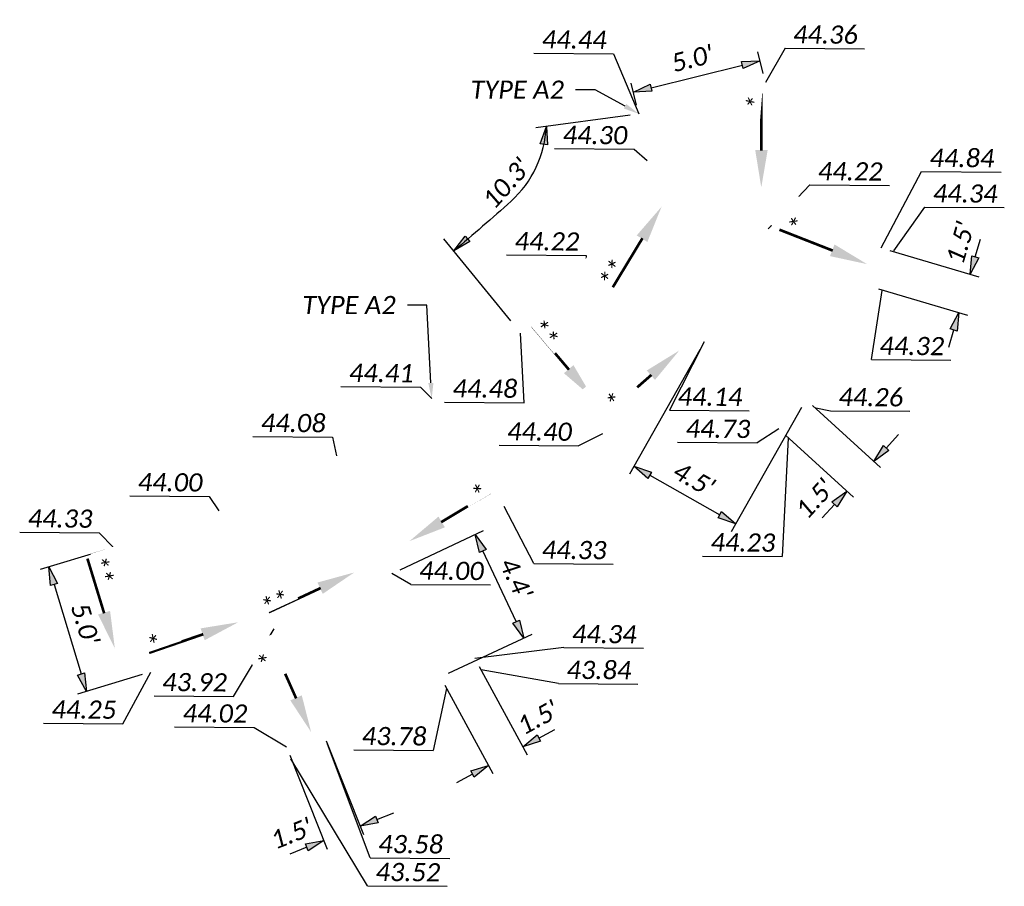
# Model space of a CAD drawing. Extents: x 2245516 to 2245827, y 596179 to 596303.
# Tile 2 of 3: x 2245663 to 2245700, y 596269 to 596303. Entities that reach past the tile are written whole.
import ezdxf
from ezdxf import colors
from ezdxf.entities.mleader import LeaderData, LeaderLine
from ezdxf.math import Vec2, Vec3

# ---------------------------------------------------------------- set-up
doc = ezdxf.new("R2010")
doc.units = 21
doc.header["$MEASUREMENT"] = 0
doc.layers.add('PV_P_Text', color=7, linetype='Continuous')
doc.layers.add('TX_P_20', color=7, linetype='Continuous')
doc.styles.add('P_Slanted_Normal', font='calibrii.ttf', dxfattribs={"height": 0.14})
doc.dimstyles.new('Dec-1  Slanted', dxfattribs={"dimtxt": 0.14, "dimasz": 0.14, "dimexe": 0.07000000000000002, "dimexo": 0.07000000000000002, "dimgap": 0.07000000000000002, "dimtad": 1, "dimdec": 1, "dimzin": 3, "dimdsep": 46, "dimtxsty": 'P_Slanted_Normal', "dimblk": 'Dim1', "dimcen": 0, "dimclrd": 95, "dimclre": 95, "dimclrt": 7, "dimadec": 1, "dimazin": 3, "dimtfac": 1, "dimtdec": 1, "dimtix": 1, "dimtofl": 0, "dimtmove": 1, "dimatfit": 3, "dimldrblk": 'Dim1', "dimfxl": 1, "dimtolj": 1, "dimtzin": 0, "dimlwd": -1, "dimlwe": -1, "dimarcsym": 0})

# ---------------------------------------------------------------- blocks, each defined once
blk = doc.blocks.new('Dim1')
h = blk.add_hatch(color=4)
h.dxf.hatch_style = 1
h.paths.add_polyline_path([(0, 0), (-1.000000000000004, -0.1999999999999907), (-1.000000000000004, 0.1999999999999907)])
at = {"color": 4}
blk.add_lwpolyline([(0, 0), (-1.000000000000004, -0.1999999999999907), (-1.000000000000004, 0.1999999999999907), (0, 0)], dxfattribs=at)
blk = doc.blocks.new('*D1017')
at = {"layer": 'Defpoints', "color": 0, "transparency": 16777216}
for p in [(2245674.228095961, 596275.2934765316), (2245672.831840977, 596274.7380539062), (2245675.664624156, 596271.6822450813)]:
    blk.add_point(p, dxfattribs=at)
at = {"layer": 'PV_P_Text', "color": 95, "linetype": 'Continuous', "transparency": 16777216}
for p, q in [((2245674.35746415, 596274.9682629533), (2245675.793992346, 596271.357031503)), ((2245672.961209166, 596274.412840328), (2245674.397737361, 596270.8016088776)), ((2245676.315051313, 596271.9409814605), (2245676.965478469, 596272.1997178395)), ((2245673.617942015, 596270.8680860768), (2245672.967514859, 596270.6093496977))]:
    blk.add_line(p, q, dxfattribs=at)
at = {"layer": 'PV_P_Text', "color": 95, "transparency": 16777216, "xscale": 0.7000000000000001, "yscale": 0.7000000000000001, "zscale": 0.7000000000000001}
for p, rotation in [((2245675.664624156, 596271.6822450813), 201.6923931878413), ((2245674.268369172, 596271.1268224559), 21.69239318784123)]:
    blk.add_blockref('Dim1', p, dxfattribs=dict(at, rotation=rotation))
at = {"layer": 'PV_P_Text', "color": 7, "transparency": 16777216, "insert": (2245673.03180275, 596271.3946486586), "char_height": 0.7000000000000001, "attachment_point": 5, "rotation": 21.69239318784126, "style": 'P_Slanted_Normal'}
blk.add_mtext("\\A1;1.5'", dxfattribs=at)
blk = doc.blocks.new('*D1019')
at = {"layer": 'Defpoints', "color": 0, "transparency": 16777216}
for p in [(2245680.075697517, 596278.1330924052), (2245678.755506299, 596277.4153755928), (2245681.922771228, 596274.7355260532)]:
    blk.add_point(p, dxfattribs=at)
at = {"layer": 'PV_P_Text', "color": 95, "linetype": 'Continuous', "transparency": 16777216}
for p, q in [((2245680.242867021, 596277.8255954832), (2245682.089940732, 596274.4280291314)), ((2245678.922675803, 596277.1078786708), (2245680.769749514, 596273.7103123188)), ((2245682.537765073, 596275.0698650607), (2245683.152758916, 596275.404204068)), ((2245679.987586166, 596273.6834702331), (2245679.372592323, 596273.3491312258))]:
    blk.add_line(p, q, dxfattribs=at)
at = {"layer": 'PV_P_Text', "color": 95, "transparency": 16777216, "xscale": 0.7000000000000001, "yscale": 0.7000000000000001, "zscale": 0.7000000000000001}
for p, rotation in [((2245681.922771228, 596274.7355260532), 208.5305420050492), ((2245680.60258001, 596274.0178092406), 28.53054200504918)]:
    blk.add_blockref('Dim1', p, dxfattribs=dict(at, rotation=rotation))
at = {"layer": 'PV_P_Text', "color": 7, "transparency": 16777216, "insert": (2245682.508093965, 596275.8572322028), "char_height": 0.7000000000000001, "attachment_point": 5, "rotation": 28.53054200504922, "style": 'P_Slanted_Normal'}
blk.add_mtext("\\A1;1.5'", dxfattribs=at)
blk = doc.blocks.new('*D1021')
at = {"layer": 'Defpoints', "color": 0, "transparency": 16777216}
for p in [(2245680.09402505, 596282.9035978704), (2245676.887613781, 596281.400822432), (2245678.755506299, 596277.4153755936)]:
    blk.add_point(p, dxfattribs=at)
at = {"layer": 'PV_P_Text', "color": 95, "linetype": 'Continuous', "transparency": 16777216}
for p, q in [((2245677.204533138, 596281.5493556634), (2245680.410944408, 596283.0521311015)), ((2245681.664851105, 596279.551989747), (2245680.391091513, 596282.2697591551)), ((2245679.072425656, 596277.5639088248), (2245682.278836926, 596279.0666842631))]:
    blk.add_line(p, q, dxfattribs=at)
at = {"layer": 'PV_P_Text', "color": 95, "transparency": 16777216, "xscale": 0.7000000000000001, "yscale": 0.7000000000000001, "zscale": 0.7000000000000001}
for p, rotation in [((2245680.09402505, 596282.9035978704), 115.1114675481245), ((2245681.961917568, 596278.9181510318), 295.1114675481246)]:
    blk.add_blockref('Dim1', p, dxfattribs=dict(at, rotation=rotation))
at = {"layer": 'PV_P_Text', "color": 7, "transparency": 16777216, "insert": (2245681.664004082, 596281.20896922), "char_height": 0.7000000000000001, "attachment_point": 5, "rotation": 295.11146754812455, "style": 'P_Slanted_Normal'}
blk.add_mtext("\\A1;4.4'", dxfattribs=at)
blk = doc.blocks.new('*D1023')
at = {"layer": 'Defpoints', "color": 0, "transparency": 16777216}
for p in [(2245666.178954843, 596282.3989863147), (2245667.619956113, 596277.6111459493), (2245665.142140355, 596276.865395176)]:
    blk.add_point(p, dxfattribs=at)
at = {"layer": 'PV_P_Text', "color": 95, "linetype": 'Continuous', "transparency": 16777216}
for p, q in [((2245665.843805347, 596282.2981160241), (2245663.36598959, 596281.5523652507)), ((2245663.902879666, 596280.9829365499), (2245664.940399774, 596277.5356941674)), ((2245667.284806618, 596277.5102756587), (2245664.80699086, 596276.7645248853))]:
    blk.add_line(p, q, dxfattribs=at)
at = {"layer": 'PV_P_Text', "color": 95, "transparency": 16777216, "xscale": 0.7000000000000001, "yscale": 0.7000000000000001, "zscale": 0.7000000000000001}
for p, rotation in [((2245663.701139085, 596281.6532355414), 106.7502729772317), ((2245665.142140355, 596276.865395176), 286.7502729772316)]:
    blk.add_blockref('Dim1', p, dxfattribs=dict(at, rotation=rotation))
at = {"layer": 'PV_P_Text', "color": 7, "transparency": 16777216, "insert": (2245665.100188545, 596279.4635389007), "char_height": 0.7000000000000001, "attachment_point": 5, "rotation": 286.7502729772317, "style": 'P_Slanted_Normal'}
blk.add_mtext("\\A1;5.0'", dxfattribs=at)
blk = doc.blocks.new('*D1024')
at = {"layer": 'Defpoints', "color": 0, "transparency": 16777216}
for p in [(2245692.810943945, 596288.0986788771), (2245691.772546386, 596286.9624633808), (2245695.42259987, 596285.7118630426)]:
    blk.add_point(p, dxfattribs=at)
at = {"layer": 'PV_P_Text', "color": 95, "linetype": 'Continuous', "transparency": 16777216}
for p, q in [((2245693.069302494, 596287.8625626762), (2245695.680958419, 596285.4757468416)), ((2245692.030904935, 596286.7263471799), (2245694.642560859, 596284.3395313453)), ((2245695.894832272, 596286.22858014), (2245696.367064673, 596286.7452972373)), ((2245693.911969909, 596284.058930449), (2245693.439737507, 596283.5422133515))]:
    blk.add_line(p, q, dxfattribs=at)
at = {"layer": 'PV_P_Text', "color": 95, "transparency": 16777216, "xscale": 0.7000000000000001, "yscale": 0.7000000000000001, "zscale": 0.7000000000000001}
for p, rotation in [((2245695.42259987, 596285.7118630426), 227.5755292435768), ((2245694.384202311, 596284.5756475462), 47.57552924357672)]:
    blk.add_blockref('Dim1', p, dxfattribs=dict(at, rotation=rotation))
at = {"layer": 'PV_P_Text', "color": 7, "transparency": 16777216, "insert": (2245693.154764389, 596284.2768001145), "char_height": 0.7000000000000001, "attachment_point": 5, "rotation": 47.575529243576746, "style": 'P_Slanted_Normal'}
blk.add_mtext("\\A1;1.5'", dxfattribs=at)
blk = doc.blocks.new('*D1025')
at = {"layer": 'Defpoints', "color": 0, "transparency": 16777216}
for p in [(2245695.70635014, 596293.9284483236), (2245699.126212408, 596292.9164294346), (2245695.2695662, 596292.4524473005)]:
    blk.add_point(p, dxfattribs=at)
at = {"layer": 'PV_P_Text', "color": 95, "linetype": 'Continuous', "transparency": 16777216}
for p, q in [((2245699.324844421, 596293.5876561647), (2245699.523476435, 596294.2588828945)), ((2245696.041963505, 596293.8291323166), (2245699.461825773, 596292.8171134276)), ((2245695.605179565, 596292.3531312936), (2245699.025041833, 596291.3411124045)), ((2245698.490796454, 596290.7692016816), (2245698.29216444, 596290.0979749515))]:
    blk.add_line(p, q, dxfattribs=at)
at = {"layer": 'PV_P_Text', "color": 95, "transparency": 16777216, "xscale": 0.7000000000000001, "yscale": 0.7000000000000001, "zscale": 0.7000000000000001}
for p, rotation in [((2245699.126212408, 596292.9164294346), 253.5152567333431), ((2245698.689428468, 596291.4404284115), 73.51525673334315)]:
    blk.add_blockref('Dim1', p, dxfattribs=dict(at, rotation=rotation))
at = {"layer": 'PV_P_Text', "color": 7, "transparency": 16777216, "insert": (2245698.747254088, 596294.123582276), "char_height": 0.7000000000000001, "attachment_point": 5, "rotation": 73.51525673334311, "style": 'P_Slanted_Normal'}
blk.add_mtext("\\A1;1.5'", dxfattribs=at)
blk = doc.blocks.new('ARR')
at = {"const_width": 0.01375}
blk.add_lwpolyline([(0.2949884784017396, 0.0007682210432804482), (0.001393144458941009, 0.0007682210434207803)], dxfattribs=at)
blk.add_solid([(0.2917468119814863, 0.03224098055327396), (0.2920382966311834, -0.03189761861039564), (0.484308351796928, 0.001046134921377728)])
blk = doc.blocks.new('*D1061')
at = {"layer": 'Defpoints', "color": 0, "transparency": 16777216}
for p in [(2245691.045882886, 596301.1291192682), (2245691.253401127, 596300.2929717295), (2245686.384640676, 596299.0846244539)]:
    blk.add_point(p, dxfattribs=at)
at = {"layer": 'PV_P_Text', "color": 95, "linetype": 'Continuous', "transparency": 16777216}
for p, q in [((2245691.169094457, 596300.6326662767), (2245690.961576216, 596301.4688138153)), ((2245686.85651153, 596300.0893853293), (2245690.366493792, 596300.9605059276)), ((2245686.300334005, 596299.424319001), (2245686.092815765, 596300.2604665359))]:
    blk.add_line(p, q, dxfattribs=at)
at = {"layer": 'PV_P_Text', "color": 95, "transparency": 16777216, "xscale": 0.7000000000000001, "yscale": 0.7000000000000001, "zscale": 0.7000000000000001}
for p, rotation in [((2245691.045882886, 596301.1291192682), 13.93826019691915), ((2245686.177122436, 596299.9207719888), 193.9382601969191)]:
    blk.add_blockref('Dim1', p, dxfattribs=dict(at, rotation=rotation))
at = {"layer": 'PV_P_Text', "color": 7, "transparency": 16777216, "insert": (2245688.440814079, 596301.2126964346), "char_height": 0.7000000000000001, "attachment_point": 5, "rotation": 13.938260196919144, "style": 'P_Slanted_Normal'}
blk.add_mtext("\\A1;5.0'", dxfattribs=at)
blk = doc.blocks.new('*D1066')
at = {"layer": 'Defpoints', "color": 0, "transparency": 16777216}
for p in [(2245688.89821868, 596290.3084004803), (2245692.810943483, 596288.0986783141), (2245690.109484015, 596283.3152409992)]:
    blk.add_point(p, dxfattribs=at)
at = {"layer": 'PV_P_Text', "color": 95, "linetype": 'Continuous', "transparency": 16777216}
for p, q in [((2245688.726105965, 596290.0036428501), (2245686.024646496, 596285.220205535)), ((2245692.638830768, 596287.7939206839), (2245689.9373713, 596283.0104833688)), ((2245686.806274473, 596285.1807377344), (2245689.499968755, 596283.6594664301))]:
    blk.add_line(p, q, dxfattribs=at)
at = {"layer": 'PV_P_Text', "color": 95, "transparency": 16777216, "xscale": 0.7000000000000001, "yscale": 0.7000000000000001, "zscale": 0.7000000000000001}
for p, rotation in [((2245686.196759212, 596285.5249631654), 150.5442904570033), ((2245690.109484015, 596283.3152409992), 330.5442904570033)]:
    blk.add_blockref('Dim1', p, dxfattribs=dict(at, rotation=rotation))
at = {"layer": 'PV_P_Text', "color": 7, "transparency": 16777216, "insert": (2245688.499862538, 596285.0340714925), "char_height": 0.7000000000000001, "attachment_point": 5, "rotation": 330.5442904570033, "style": 'P_Slanted_Normal'}
blk.add_mtext("\\A1;4.5'", dxfattribs=at)

msp = doc.modelspace()

# ---------------------------------------------------------------- linework, layer by layer
at = {"layer": 'PV_P_Text', "color": 95, "linetype": 'Continuous'}
for p, q in [((2245686.049593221, 596299.0372062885), (2245682.420173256, 596298.5464491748)), ((2245681.459215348, 596291.117725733), (2245678.886873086, 596294.2821879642))]:
    msp.add_line(p, q, dxfattribs=at)
at = {"layer": 'PV_P_Text', "color": 95, "flags": 128}
msp.add_lwpolyline([(2245681.47480511, 596295.7239249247, -0.007497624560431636), (2245679.270336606, 596293.810456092)], format="xyb", dxfattribs=at)
at = {"layer": 'PV_P_Text', "color": 95, "linetype": 'Continuous'}
msp.add_arc((2245678.674655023, 596298.8000512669), 4.159734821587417, 312.3111093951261, 357.268533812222, dxfattribs=at)
at = {"layer": 'TX_P_20', "flags": 128}
for points in [[(2245682.348646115, 596301.4211454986), (2245685.405750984, 596301.3970419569)], [(2245685.405750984, 596301.3970419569), (2245686.384640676, 596299.0846244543)], [(2245692.00720244, 596301.6144796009), (2245691.253401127, 596300.2929717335)], [(2245692.00720244, 596301.6144796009), (2245695.064307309, 596301.5903760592)], [(2245683.147053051, 596297.7467915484), (2245686.204157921, 596297.7226880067)], [(2245686.204157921, 596297.7226880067), (2245686.707148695, 596297.2880384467)], [(2245695.706346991, 596293.9284490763), (2245697.255670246, 596296.8628109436)], [(2245697.255670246, 596296.8628109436), (2245700.312775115, 596296.8387074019)], [(2245692.961904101, 596296.3528537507), (2245691.35694453, 596294.6620847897)], [(2245692.961904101, 596296.3528537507), (2245696.01900897, 596296.328750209)], [(2245696.192648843, 596293.8122186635), (2245697.382472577, 596295.5003741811)], [(2245697.382472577, 596295.5003741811), (2245700.439577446, 596295.4762706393)], [(2245681.299219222, 596293.6591766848), (2245684.356324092, 596293.635073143)], [(2245684.356324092, 596293.635073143), (2245684.365082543, 596292.8684710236)], [(2245695.329105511, 596289.6339538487), (2245695.740806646, 596292.2853202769)], [(2245681.971174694, 596287.9711682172), (2245681.837478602, 596290.6523911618)], [(2245688.89821867, 596290.308400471), (2245687.566593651, 596287.6817551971)], [(2245695.329105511, 596289.6339538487), (2245698.38621038, 596289.609850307)], [(2245674.928162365, 596288.5927832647), (2245677.985267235, 596288.568679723)], [(2245677.985267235, 596288.568679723), (2245678.426240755, 596288.1361442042)], [(2245678.914069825, 596287.995271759), (2245681.971174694, 596287.9711682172)], [(2245687.566593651, 596287.6817551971), (2245690.62369852, 596287.6576516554)], [(2245693.197296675, 596287.7815083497), (2245693.750953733, 596287.6654340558)], [(2245693.750953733, 596287.6654340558), (2245696.808058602, 596287.6413305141)], [(2245691.772546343, 596286.9624633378), (2245690.931407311, 596286.4254957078)], [(2245671.542899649, 596286.6702242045), (2245674.600004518, 596286.6461206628)], [(2245674.600004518, 596286.6461206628), (2245674.762774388, 596285.9345064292)], [(2245684.99133386, 596286.7725591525), (2245684.068111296, 596286.3171524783)], [(2245692.124703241, 596286.6075203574), (2245691.891409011, 596282.0509368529)], [(2245681.011006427, 596286.34125602), (2245684.068111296, 596286.3171524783)], [(2245687.874302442, 596286.4495992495), (2245690.931407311, 596286.4254957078)], [(2245666.808655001, 596284.3898068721), (2245669.86575987, 596284.3657033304)], [(2245669.86575987, 596284.3657033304), (2245670.235364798, 596283.8126069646)], [(2245682.343741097, 596281.7860223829), (2245681.201939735, 596283.9773710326)], [(2245662.577904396, 596282.9959962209), (2245665.635009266, 596282.9718926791)], [(2245665.635009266, 596282.9718926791), (2245666.17895541, 596282.3989864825)], [(2245688.834304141, 596282.0750403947), (2245691.891409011, 596282.0509368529)], [(2245682.343741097, 596281.7860223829), (2245685.400845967, 596281.7619188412)], [(2245677.624894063, 596280.9844273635), (2245676.887613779, 596281.400822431)], [(2245677.624894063, 596280.9844273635), (2245680.681998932, 596280.9603238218)], [(2245670.805436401, 596276.6735587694), (2245672.360203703, 596279.2789228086)], [(2245683.502737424, 596278.5494257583), (2245680.075697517, 596278.1330924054)], [(2245683.502737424, 596278.5494257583), (2245686.559842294, 596278.5253222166)], [(2245666.547604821, 596275.6225139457), (2245667.619956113, 596277.6111459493)], [(2245683.295098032, 596277.166798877), (2245680.320543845, 596277.6971459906)], [(2245683.295098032, 596277.166798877), (2245686.352202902, 596277.1426953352)], [(2245667.748331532, 596276.6976623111), (2245670.805436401, 596276.6735587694)], [(2245678.98824078, 596276.9728446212), (2245678.478672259, 596274.5972004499)], [(2245663.490499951, 596275.6466174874), (2245666.547604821, 596275.6225139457)], [(2245668.533913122, 596275.4997251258), (2245671.591017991, 596275.4756215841)], [(2245671.591017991, 596275.4756215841), (2245672.831840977, 596274.7380539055)], [(2245676.056083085, 596270.4660056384), (2245674.419294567, 596274.8314785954)], [(2245675.42156739, 596274.6213039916), (2245678.478672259, 596274.5972004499)], [(2245675.952411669, 596269.3917307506), (2245673.010229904, 596274.2709603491)], [(2245676.056083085, 596270.4660056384), (2245679.113187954, 596270.4419020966)], [(2245675.952411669, 596269.3917307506), (2245679.009516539, 596269.3676272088)]]:
    msp.add_lwpolyline(points, dxfattribs=at)

# ---------------------------------------------------------------- block references
at = {"layer": 'PV_P_Text', "color": 95}
for p, xscale, yscale, zscale, rotation in [((2245682.829663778, 596298.6018190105), 0.7000000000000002, 0.7000000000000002, 0.7000000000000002, 81.99299944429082), ((2245679.270336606, 596293.810456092), 0.7000000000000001, 0.7000000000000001, 0.7000000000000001, 221.3650762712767)]:
    msp.add_blockref('Dim1', p, dxfattribs=dict(at, xscale=xscale, yscale=yscale, zscale=zscale, rotation=rotation))
at = {"layer": 'TX_P_20', "yscale": 7.5}
for p, xscale, zscale, rotation in [((2245691.1021078, 596299.8867296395), -7.5, 10.00000000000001, 90), ((2245685.375197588, 596292.4087363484), -7.5, 10, 238.8561351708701), ((2245691.786117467, 596294.6367113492), -7.500000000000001, 10, 158.5708813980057), ((2245682.277075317, 596290.9357927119), -7.5, 10, 130.1703640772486), ((2245685.203850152, 596287.5870831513), -7.5, 10, 221.2958264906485), ((2245680.682575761, 596284.5108047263), -7.5, 10, 31), ((2245665.184395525, 596281.9877564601), -7.5, 10, 107), ((2245672.144411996, 596279.9126863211), -7.5, 9.999999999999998, 205), ((2245667.542033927, 596278.352117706), -7.5, 10, 198.9818746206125), ((2245672.315406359, 596278.6183390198), -7.5, 10, 114)]:
    msp.add_blockref('ARR', p, dxfattribs=dict(at, xscale=xscale, zscale=zscale, rotation=rotation))

# ---------------------------------------------------------------- texts
at = {"layer": 'PV_P_Text', "color": 7, "insert": (2245681.294658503, 596296.4118896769), "char_height": 0.7000000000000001, "attachment_point": 5, "rotation": 48.103392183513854, "style": 'P_Slanted_Normal'}
msp.add_mtext("\\A1;10.3'", dxfattribs=at)
at = {"layer": 'TX_P_20', "char_height": 0.7000000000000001, "width": 3.499265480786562, "attachment_point": 9, "rotation": 359.548264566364, "style": 'P_Slanted_Normal'}
for s, insert in [('44.44', (2245685.142484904, 596301.5762399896)), ('44.36', (2245694.80104123, 596301.7695740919)), ('44.30', (2245685.940891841, 596297.9018860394)), ('44.84', (2245700.049509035, 596297.0179054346)), ('44.22', (2245695.755742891, 596296.5079482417)), ('44.34', (2245700.176311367, 596295.655468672)), ('44.32', (2245698.122944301, 596289.7890483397)), ('44.41', (2245677.722001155, 596288.7478777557)), ('44.48', (2245681.707908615, 596288.15036625)), ('44.14', (2245690.36043244, 596287.8368496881)), ('44.26', (2245696.544792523, 596287.8205285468)), ('44.08', (2245674.336738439, 596286.8253186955)), ('44.40', (2245683.804845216, 596286.496350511)), ('44.73', (2245690.668141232, 596286.6046937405)), ('44.00', (2245669.60249379, 596284.5449013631)), ('44.33', (2245665.371743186, 596283.1510907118)), ('44.23', (2245691.628142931, 596282.2301348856)), ('44.33', (2245685.137579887, 596281.9411168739)), ('44.00', (2245680.418732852, 596281.1395218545)), ('44.34', (2245686.296576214, 596278.7045202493)), ('43.84', (2245686.088936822, 596277.3218933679)), ('43.92', (2245670.542170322, 596276.8527568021)), ('44.25', (2245666.284338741, 596275.8017119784)), ('44.02', (2245671.327751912, 596275.6548196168)), ('43.78', (2245678.21540618, 596274.7763984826)), ('43.58', (2245678.849921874, 596270.6211001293)), ('43.52', (2245678.746250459, 596269.5468252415))]:
    msp.add_mtext(s, dxfattribs=dict(at, insert=insert))

# ---------------------------------------------------------------- dimensions: what is measured, and where the dimension line sits
at = {"layer": 'PV_P_Text'}
for base, p1, p2, angle, picture, middle in [((2245699.126212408, 596292.9164294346), (2245695.2695662, 596292.4524473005), (2245695.70635014, 596293.9284483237), 73.51525674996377, '*D1025', (2245699.424160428, 596293.9232695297)), ((2245695.42259987, 596285.7118630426), (2245691.772546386, 596286.9624633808), (2245692.810943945, 596288.0986788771), 47.57552925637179, '*D1024', (2245693.675853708, 596283.8005719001)), ((2245681.922771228, 596274.7355260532), (2245678.755506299, 596277.4153755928), (2245680.075697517, 596278.1330924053), 28.530542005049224, '*D1019', (2245682.845261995, 596275.2370345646)), ((2245675.664624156, 596271.6822450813), (2245672.831840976, 596274.7380539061), (2245674.228095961, 596275.2934765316), 21.69239318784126, '*D1017', (2245673.292728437, 596270.7387178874))]:
    dim = msp.add_linear_dim(base=base, p1=p1, p2=p2, angle=angle, dimstyle='Dec-1  Slanted', override={"dimpost": "'"}, dxfattribs=at)
    dim.commit()
    dim.dimension.update_dxf_attribs({"geometry": picture, "text_midpoint": middle, "dimtype": 161})
for p1, p2, distance, picture, middle in [((2245678.755506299, 596277.4153755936), (2245676.887613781, 596281.4008224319), -3.5411025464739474, '*D1021', (2245681.664004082, 596281.20896922)), ((2245666.178954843, 596282.3989863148), (2245667.619956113, 596277.6111459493), -2.587607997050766, '*D1023', (2245665.100188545, 596279.4635389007))]:
    dim = msp.add_aligned_dim(p1=p1, p2=p2, distance=distance, dimstyle='Dec-1  Slanted', override={"dimpost": "'"}, dxfattribs=at)
    dim.commit()
    dim.dimension.update_dxf_attribs({"geometry": picture, "text_midpoint": middle})

# ---------------------------------------------------------------- leaders
ml = msp.add_multileader_mtext('Standard', dxfattribs=at)
ml.set_content('TYPE A2', color=256, style='P_Slanted_Normal')
ml.set_leader_properties()
ml.build(insert=Vec2(0, 0))
ml.multileader.update_dxf_attribs({"dogleg_length": 0.15, "arrow_head_size": 0.6, "scale": 5})
ctx = ml.context
ctx.base_point, ctx.scale, ctx.char_height, ctx.arrow_head_size, ctx.landing_gap_size, ctx.plane_origin = Vec3(2245679.551701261, 596300.0138809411), 5, 0.7000000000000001, 0.6, 0.45, Vec3(2245713.562752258, 596273.3723592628)
ctx.text_align_type = 2
notes = []
notes.append((ctx, [(0, (1, 1, 0), (2245684.706547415, 596300.0138809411), (-1, 0), 0.75, [(0, [(2245686.384640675, 596299.0846244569)], 0, [])])]))
ctx.mtext.insert, ctx.mtext.alignment, ctx.mtext.flow_direction = Vec3(2245683.506547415, 596300.3654963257), 3, 5
ml = msp.add_multileader_mtext('Standard', dxfattribs=at)
ml.set_content('TYPE A2', color=256, style='P_Slanted_Normal')
ml.set_leader_properties()
ml.build(insert=Vec2(0, 0))
ml.multileader.update_dxf_attribs({"dogleg_length": 0.15, "arrow_head_size": 0.6, "scale": 5})
ctx = ml.context
ctx.base_point, ctx.scale, ctx.char_height, ctx.arrow_head_size, ctx.landing_gap_size, ctx.plane_origin = Vec3(2245673.080719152, 596291.7278998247), 5, 0.7000000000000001, 0.6, 0.45, Vec3(2245697.975394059, 596273.483582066)
ctx.text_align_type = 2
notes.append((ctx, [(0, (1, 1, 0), (2245678.235565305, 596291.7278998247), (-1, 0), 0.75, [(0, [(2245678.420230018, 596288.1327688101)], 0, [])])]))
ctx.mtext.insert, ctx.mtext.alignment, ctx.mtext.flow_direction = Vec3(2245677.035565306, 596292.0795152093), 3, 5
for ctx, leaders in notes:
    for number, flags, end, landing, length, lines in leaders:
        leader = LeaderData()
        leader.index, (leader.has_last_leader_line, leader.has_dogleg_vector, leader.attachment_direction) = number, flags
        leader.last_leader_point, leader.dogleg_vector, leader.dogleg_length = Vec3(end), Vec3(landing), length
        for number, points, colour, breaks in lines:
            line = LeaderLine()
            line.index, line.vertices, line.color, line.breaks = number, Vec3.list(points), colors.encode_raw_color(colour), breaks
            leader.lines.append(line)
        ctx.leaders.append(leader)

# ---------------------------------------------------------------- next in the draw order: texts
at = {"layer": 'TX_P_20', "attachment_point": 5, "style": 'P_Slanted_Normal', "bg_fill": 2}
for s, insert, char_height, width, rotation in [('\\pxqc;*', (2245690.407438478, 596299.6208108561), 0.6999999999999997, 1.224610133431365, 265.4319663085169), ('\\pxqc;*', (2245692.465127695, 596295.1743066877), 0.6999999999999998, 0.8877502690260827, 158.53020909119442), ('\\pxqc;**', (2245685.010199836, 596293.2490101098), 0.6999999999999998, 0.8877502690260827, 238.81546286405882), ('\\pxqc;**', (2245683.155659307, 596290.9098049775), 0.6999999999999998, 0.8877502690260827, 130.12969177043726), ('\\pxqc;*', (2245685.19076919, 596288.3968598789), 0.7000000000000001, 1.224610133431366, 221.25515418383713), ('\\pxqc;*', (2245680.072257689, 596284.9132496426), 0.6999999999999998, 0.6999999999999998, 211.28173267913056), ('\\pxqc;**', (2245666.205681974, 596281.6054163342), 0.7000000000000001, 0.8877502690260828, 107.08887630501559), ('\\pxqc;**', (2245672.269011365, 596280.7371794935), 0.6999999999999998, 0.8877502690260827, 204.71660209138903), ('\\pxqc;*', (2245667.662169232, 596279.161310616), 0.7000000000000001, 1.224610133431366, 198.9412023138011), ('\\pxqc;*', (2245672.169021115, 596278.1852129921), 0.7000000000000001, 0.8877502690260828, 107.08887630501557)]:
    msp.add_mtext(s, dxfattribs=dict(at, insert=insert, char_height=char_height, width=width, rotation=rotation))

# ---------------------------------------------------------------- next in the draw order: texts
at = {"layer": 'TX_P_20', "insert": (2245684.093058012, 596293.8142711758), "char_height": 0.7000000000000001, "width": 3.499265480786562, "attachment_point": 9, "rotation": 359.548264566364, "style": 'P_Slanted_Normal'}
msp.add_mtext('44.22', dxfattribs=at)

# ---------------------------------------------------------------- next in the draw order: dimensions: what is measured, and where the dimension line sits
at = {"layer": 'PV_P_Text', "color": 1}
dim = msp.add_linear_dim(base=(2245691.045882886, 596301.1291192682), p1=(2245686.384640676, 596299.0846244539), p2=(2245691.253401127, 596300.2929717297), angle=13.93826019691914, dimstyle='Dec-1  Slanted', override={"dimpost": "'"}, dxfattribs=at)
dim.commit()
dim.dimension.update_dxf_attribs({"geometry": '*D1061', "text_midpoint": (2245688.440814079, 596301.2126964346)})
dim = msp.add_aligned_dim(p1=(2245688.89821868, 596290.3084004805), p2=(2245692.810943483, 596288.0986783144), distance=-5.493555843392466, dimstyle='Dec-1  Slanted', override={"dimpost": "'"}, dxfattribs=at)
dim.commit()
dim.dimension.update_dxf_attribs({"geometry": '*D1066', "text_midpoint": (2245688.499862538, 596285.0340714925)})

doc.saveas('drawing.dxf')
